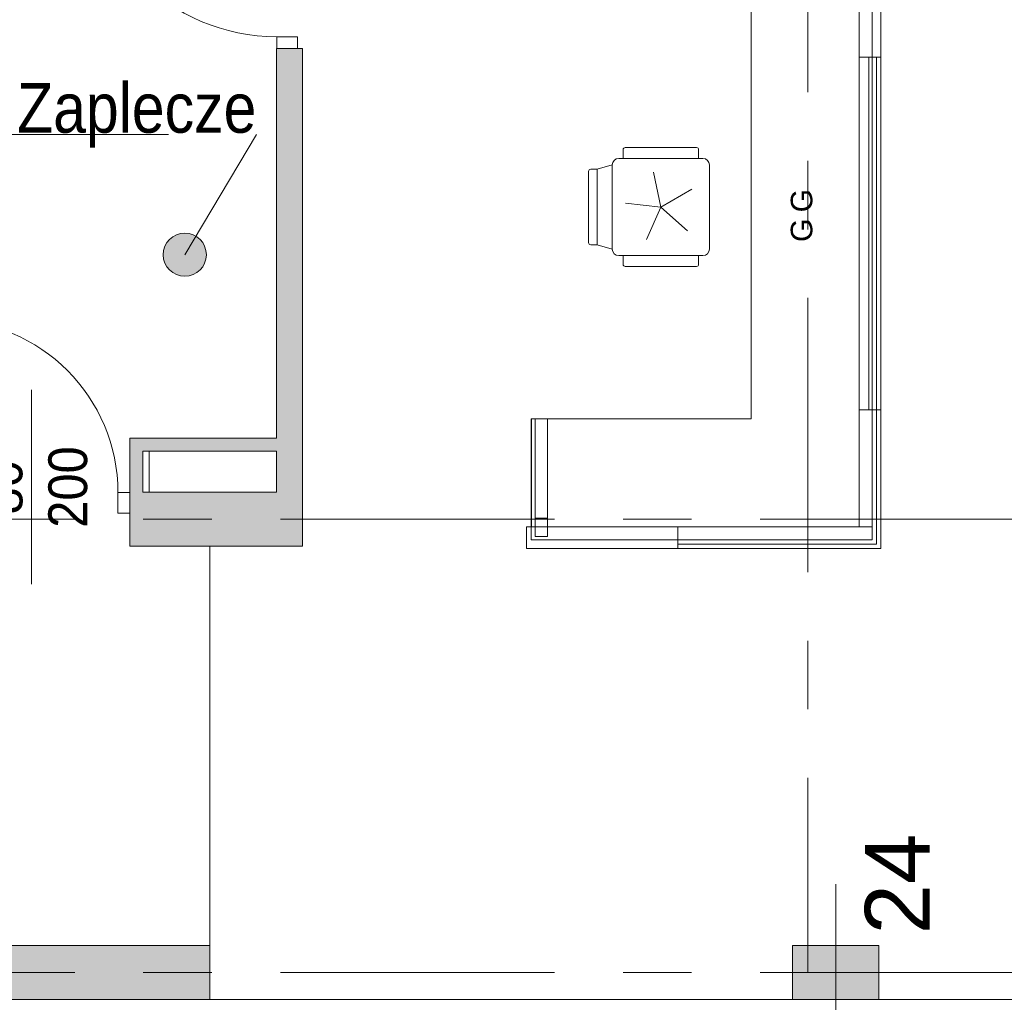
# Model space of a CAD drawing. Header units: centimetres. Extents: x -2574 to 3083, y -1 to 3760.
# Tile 28 of 58: x 209 to 665, y 2830 to 3285. Entities that reach past the tile are written whole.
import ezdxf

# ---------------------------------------------------------------- set-up
doc = ezdxf.new("R2010")
doc.units = ezdxf.units.CM
doc.linetypes.add('Oś', pattern=[222.25, 127, -31.75, 31.75, -31.75])
for name, color, linetype, lineweight in [('A-ANNO-NOTE', 131, 'Continuous', 13), ('A-AREA', 32, 'Continuous', 13), ('A-AREA-IDEN', 2, 'Continuous', 13), ('A-DETL-GENF', 92, 'Continuous', 9), ('A-DETL-MEDM', 33, 'Continuous', 13), ('A-DOOR', 31, 'Continuous', 13), ('A-FLOR', 192, 'Continuous', 13), ('A-WALL', 113, 'Continuous', 13), ('I-FURN', 30, 'Continuous', 9), ('S-GRID', 1, 'Continuous', 13), ('S-GRID-IDEN', 1, 'Continuous', 13)]:
    doc.layers.add(name, color=color, linetype=linetype, lineweight=lineweight)
doc.layers.add('A-WALL-PATT', color=111, linetype='Continuous', lineweight=13, plot=False)
doc.styles.add('Arial', font='arial.ttf', dxfattribs={"width": 0.9, "height": 18})
doc.styles.add('Arial_1', font='arial.ttf', dxfattribs={"height": 10})
doc.styles.add('Arial_4', font='arial.ttf', dxfattribs={"height": 30})
doc.styles.add('Arial_7', font='arial.ttf', dxfattribs={"width": 0.85, "height": 23})

msp = doc.modelspace()

# ---------------------------------------------------------------- linework, layer by layer
at = {"layer": 'A-ANNO-NOTE', "color": 251, "lineweight": 9}
msp.add_line((214.88, 3023.33), (214.88, 3113.33), dxfattribs=at)
at = {"layer": 'A-AREA', "color": 251, "lineweight": 9}
msp.add_line((297.38, 2855.83), (297.38, 3040.83), dxfattribs=at)
at = {"layer": 'A-AREA-IDEN', "color": 251, "lineweight": 9}
for p, q in [((118.32, 3231.48), (278.32, 3231.48)), ((285.84, 3175.85), (318.99, 3231.48))]:
    msp.add_line(p, q, dxfattribs=at)
msp.add_circle((285.84, 3175.85), 10, dxfattribs=at)
at = {"layer": 'A-AREA-IDEN', "color": 251, "linetype": 'Continuous', "lineweight": 9, "extrusion": (0, 0, -1)}
for points in [[(-278.77, 3182.92), (-280.29, 3167.53), (-280.29, 3184.16)], [(-280.29, 3184.16), (-282.01, 3166.61), (-282.01, 3185.08)], [(-280.29, 3184.16), (-280.29, 3167.53), (-282.01, 3166.61)], [(-282.01, 3185.08), (-283.89, 3166.04), (-283.89, 3185.65)], [(-282.01, 3185.08), (-282.01, 3166.61), (-283.89, 3166.04)], [(-283.89, 3185.65), (-285.84, 3165.85), (-285.84, 3185.85)], [(-283.89, 3185.65), (-283.89, 3166.04), (-285.84, 3165.85)], [(-285.84, 3185.85), (-285.84, 3165.85), (-287.79, 3166.04)], [(-285.84, 3185.85), (-287.79, 3166.04), (-287.79, 3185.65)], [(-287.79, 3185.65), (-287.79, 3166.04), (-289.67, 3166.61)], [(-287.79, 3185.65), (-289.67, 3166.61), (-289.67, 3185.08)], [(-289.67, 3185.08), (-289.67, 3166.61), (-291.4, 3167.53)], [(-289.67, 3185.08), (-291.4, 3167.53), (-291.4, 3184.16)], [(-291.4, 3184.16), (-291.4, 3167.53), (-292.91, 3168.77)], [(-291.4, 3184.16), (-292.91, 3168.77), (-292.91, 3182.92)], [(-276.03, 3177.8), (-276.6, 3172.02), (-276.6, 3179.67)], [(-276.6, 3179.67), (-277.53, 3170.29), (-277.53, 3181.4)], [(-276.6, 3179.67), (-276.6, 3172.02), (-277.53, 3170.29)], [(-277.53, 3181.4), (-278.77, 3168.77), (-278.77, 3182.92)], [(-277.53, 3181.4), (-277.53, 3170.29), (-278.77, 3168.77)], [(-278.77, 3182.92), (-278.77, 3168.77), (-280.29, 3167.53)], [(-292.91, 3182.92), (-292.91, 3168.77), (-294.16, 3170.29)], [(-292.91, 3182.92), (-294.16, 3170.29), (-294.16, 3181.4)], [(-294.16, 3181.4), (-294.16, 3170.29), (-295.08, 3172.02)], [(-294.16, 3181.4), (-295.08, 3172.02), (-295.08, 3179.67)], [(-295.08, 3179.67), (-295.08, 3172.02), (-295.65, 3173.89)], [(-295.08, 3179.67), (-295.65, 3173.89), (-295.65, 3177.8)], [(-276.03, 3173.89), (-276.03, 3177.8), (-275.84, 3175.85)], [(-276.03, 3177.8), (-276.03, 3173.89), (-276.6, 3172.02)], [(-295.65, 3177.8), (-295.65, 3173.89), (-295.84, 3175.85)]]:
    msp.add_solid(points, dxfattribs=at)
at = {"layer": 'A-DETL-GENF', "color": 251, "lineweight": 9}
for p, q in [((338.08, 3276.83), (328.53, 3276.83)), ((328.53, 3276.83), (328.53, 3271.33)), ((338.08, 3271.33), (338.08, 3276.83)), ((328.53, 3271.33), (338.08, 3271.33)), ((254.88, 3065.68), (260.38, 3065.68)), ((254.88, 3056.13), (254.88, 3065.68)), ((260.38, 3065.68), (260.38, 3056.13)), ((260.38, 3056.13), (254.88, 3056.13))]:
    msp.add_line(p, q, dxfattribs=at)
at = {"layer": 'A-DETL-MEDM', "color": 251, "lineweight": 9}
for p, q in [((338.08, 3276.83), (328.53, 3276.83)), ((328.53, 3276.83), (328.53, 3271.33)), ((338.08, 3271.33), (338.08, 3276.83)), ((328.53, 3271.33), (338.08, 3271.33)), ((254.88, 3056.13), (254.88, 3065.68)), ((254.88, 3065.68), (260.38, 3065.68)), ((260.38, 3065.68), (260.38, 3056.13)), ((260.38, 3056.13), (254.88, 3056.13))]:
    msp.add_line(p, q, dxfattribs=at)
at = {"layer": 'A-DOOR', "color": 251, "lineweight": 9}
for centre, radius, start, end in [((328.53, 3366.83), 90, 180, 270), ((174.88, 3065.68), 80, 0, 90)]:
    msp.add_arc(centre, radius, start, end, dxfattribs=at)
at = {"layer": 'A-FLOR', "color": 251, "lineweight": 9}
for p, q in [((297.38, 2830.83), (567.38, 2830.83)), ((607.38, 2830.83), (1167.38, 2830.83))]:
    msp.add_line(p, q, dxfattribs=at)
at = {"layer": 'A-WALL', "color": 251, "lineweight": 9}
for p, q in [((598.23, 3049.8), (598.23, 3491.33)), ((604.23, 3491.33), (604.23, 3049.8)), ((328.38, 3271.33), (328.38, 3090.83)), ((328.53, 3271.33), (328.38, 3271.33)), ((340.38, 3271.33), (338.08, 3271.33)), ((340.38, 3040.83), (340.38, 3271.33)), ((328.38, 3090.83), (260.38, 3090.83)), ((260.38, 3090.83), (260.38, 3065.68)), ((266.38, 3084.83), (328.38, 3084.83)), ((266.38, 3065.83), (266.38, 3084.83)), ((269.38, 3084.83), (269.38, 3065.83)), ((328.38, 3084.83), (328.38, 3065.83)), ((328.38, 3065.83), (266.38, 3065.83)), ((260.38, 3056.13), (260.38, 3040.83)), ((604.23, 3049.8), (598.23, 3049.8)), ((260.38, 3040.83), (340.38, 3040.83)), ((297.38, 2855.83), (-433.62, 2855.83)), ((297.38, 2830.83), (297.38, 2855.83)), ((607.38, 2855.83), (567.38, 2855.83)), ((567.38, 2855.83), (567.38, 2830.83)), ((607.38, 2830.83), (607.38, 2855.83)), ((-433.62, 2830.83), (297.38, 2830.83)), ((567.38, 2830.83), (607.38, 2830.83))]:
    msp.add_line(p, q, dxfattribs=at)
at = {"layer": 'A-WALL-PATT', "color": 251, "linetype": 'Continuous', "lineweight": 9, "extrusion": (0, 0, -1)}
for points in [[(-328.38, 3084.83), (-340.38, 3271.33), (-328.38, 3271.33)], [(-340.38, 3271.33), (-328.38, 3084.83), (-328.38, 3065.83)], [(-340.38, 3271.33), (-328.38, 3065.83), (-340.38, 3065.83)], [(-260.38, 3084.83), (-328.38, 3090.83), (-260.38, 3090.83)], [(-328.38, 3090.83), (-260.38, 3084.83), (-328.38, 3084.83)], [(-260.38, 3065.83), (-266.38, 3084.83), (-260.38, 3084.83)], [(-266.38, 3084.83), (-260.38, 3065.83), (-266.38, 3065.83)], [(-260.38, 3056.13), (-340.38, 3065.83), (-260.38, 3065.83)], [(-340.38, 3065.83), (-260.38, 3056.13), (-260.38, 3040.83)], [(-340.38, 3065.83), (-260.38, 3040.83), (-340.38, 3040.83)], [(-8.38, 2830.83), (-297.38, 2855.83), (-8.38, 2855.83)], [(-297.38, 2855.83), (-8.38, 2830.83), (-297.38, 2830.83)], [(-567.38, 2830.83), (-607.38, 2855.83), (-567.38, 2855.83)], [(-607.38, 2855.83), (-567.38, 2830.83), (-607.38, 2830.83)]]:
    msp.add_solid(points, dxfattribs=at)
at = {"layer": 'I-FURN', "color": 251, "lineweight": 9}
for p, q in [((598.23, 3453.6), (598.23, 3049.8)), ((598.23, 3103.98), (598.23, 3453.6)), ((608.23, 3039.8), (608.23, 3453.6)), ((608.23, 3453.6), (608.23, 3103.98)), ((548.23, 3449.12), (548.23, 3099.8)), ((548.23, 3099.8), (548.23, 3449.12)), ((598.23, 3267.39), (598.23, 3449.12)), ((598.23, 3449.12), (598.23, 3267.39)), ((548.23, 3444.78), (548.23, 3099.8)), ((548.23, 3099.8), (548.23, 3444.78)), ((604.23, 3267.39), (604.23, 3444.78)), ((602.73, 3267.39), (598.23, 3267.39)), ((598.23, 3103.98), (598.23, 3267.39)), ((598.23, 3267.39), (598.23, 3103.98)), ((602.73, 3267.39), (598.23, 3267.39)), ((598.23, 3267.39), (598.23, 3103.98)), ((598.23, 3103.98), (598.23, 3267.39)), ((598.23, 3267.39), (602.73, 3267.39)), ((598.23, 3103.98), (598.23, 3267.39)), ((598.23, 3267.39), (598.23, 3103.98)), ((608.23, 3267.39), (602.73, 3267.39)), ((602.73, 3103.98), (602.73, 3267.39)), ((602.73, 3267.39), (602.73, 3103.98)), ((604.23, 3267.39), (606.23, 3267.39)), ((604.23, 3103.98), (604.23, 3267.39)), ((606.23, 3267.39), (604.23, 3267.39)), ((604.23, 3267.39), (606.23, 3267.39)), ((606.23, 3267.39), (606.23, 3103.98)), ((606.23, 3103.98), (606.23, 3267.39)), ((608.23, 3267.39), (606.23, 3267.39)), ((606.23, 3103.98), (606.23, 3267.39)), ((606.23, 3267.39), (606.23, 3103.98)), ((608.23, 3267.39), (608.23, 3103.98)), ((608.23, 3103.98), (608.23, 3267.39)), ((488.87, 3220.45), (488.87, 3224.45)), ((489.87, 3225.45), (522.87, 3225.45)), ((523.87, 3220.45), (523.87, 3224.45)), ((486.87, 3220.45), (525.87, 3220.45)), ((476.87, 3215.45), (473.87, 3215.45)), ((483.87, 3217.45), (476.87, 3215.45)), ((476.87, 3180.45), (476.87, 3215.45)), ((483.87, 3178.45), (483.87, 3217.45)), ((528.87, 3217.45), (528.87, 3178.45)), ((472.87, 3181.45), (472.87, 3214.45)), ((502.94, 3214.09), (506.37, 3197.95)), ((506.37, 3197.95), (520.66, 3206.2)), ((506.37, 3197.95), (489.96, 3199.67)), ((499.66, 3182.87), (506.37, 3197.95)), ((506.37, 3197.95), (518.63, 3186.91)), ((473.87, 3180.45), (476.87, 3180.45)), ((476.87, 3180.45), (483.87, 3178.45)), ((525.87, 3175.45), (486.87, 3175.45)), ((488.87, 3175.45), (488.87, 3171.45)), ((523.87, 3175.45), (523.87, 3171.45)), ((522.87, 3170.45), (489.87, 3170.45)), ((608.23, 3103.98), (598.23, 3103.98)), ((602.73, 3103.98), (598.23, 3103.98)), ((598.23, 3103.98), (598.23, 3049.8)), ((598.23, 3103.98), (602.73, 3103.98)), ((602.73, 3103.98), (598.23, 3103.98)), ((598.23, 3049.8), (598.23, 3103.98)), ((598.23, 3103.98), (598.23, 3049.8)), ((608.23, 3103.98), (602.73, 3103.98)), ((604.23, 3043.8), (604.23, 3103.98)), ((606.23, 3103.98), (606.23, 3041.8)), ((606.23, 3041.8), (606.23, 3103.98)), ((606.23, 3041.8), (606.23, 3103.98)), ((606.23, 3103.98), (606.23, 3041.8)), ((608.23, 3039.8), (608.23, 3103.98)), ((446.4, 3099.8), (446.28, 3099.8)), ((446.28, 3099.8), (446.28, 3049.8)), ((446.28, 3049.8), (446.28, 3099.8)), ((446.28, 3099.8), (446.4, 3099.8)), ((548.23, 3099.8), (446.4, 3099.8)), ((446.4, 3099.8), (548.23, 3099.8)), ((548.23, 3099.8), (446.4, 3099.8)), ((446.4, 3099.8), (446.4, 3049.8)), ((446.4, 3049.8), (446.4, 3099.8)), ((446.4, 3099.8), (448.17, 3099.8)), ((448.17, 3099.8), (448.17, 3049.8)), ((453.9, 3099.8), (448.17, 3099.8)), ((448.17, 3053.8), (448.17, 3099.8)), ((453.9, 3049.8), (453.9, 3099.8)), ((453.9, 3099.8), (548.23, 3099.8)), ((453.9, 3053.8), (453.9, 3099.8)), ((453.9, 3053.8), (448.17, 3053.8)), ((453.9, 3053.8), (448.17, 3053.8)), ((448.17, 3049.8), (448.17, 3053.8)), ((453.9, 3049.8), (453.9, 3053.8)), ((598.23, 3049.8), (444.18, 3049.8)), ((444.18, 3049.8), (444.18, 3039.8)), ((444.18, 3039.8), (444.18, 3049.8)), ((444.18, 3049.8), (514.23, 3049.8)), ((446.28, 3049.8), (446.28, 3043.8)), ((446.28, 3043.8), (446.28, 3049.8)), ((446.4, 3049.8), (598.23, 3049.8)), ((448.17, 3049.8), (446.4, 3049.8)), ((448.17, 3049.8), (453.9, 3049.8)), ((448.17, 3045.3), (448.17, 3049.8)), ((448.17, 3049.8), (448.17, 3045.3)), ((598.23, 3049.8), (453.9, 3049.8)), ((453.9, 3049.8), (453.9, 3045.3)), ((453.9, 3045.3), (453.9, 3049.8)), ((514.23, 3049.8), (514.23, 3039.8)), ((598.23, 3049.8), (514.23, 3049.8)), ((514.23, 3043.8), (514.23, 3049.8)), ((604.23, 3049.8), (604.23, 3043.8)), ((604.23, 3049.8), (604.23, 3043.8)), ((604.23, 3043.8), (604.23, 3049.8)), ((446.28, 3043.8), (604.23, 3043.8)), ((514.23, 3043.8), (446.28, 3043.8)), ((453.9, 3045.3), (448.17, 3045.3)), ((453.9, 3045.3), (448.17, 3045.3)), ((514.23, 3041.8), (514.23, 3043.8)), ((604.23, 3043.8), (514.23, 3043.8)), ((604.23, 3043.8), (514.23, 3043.8)), ((514.23, 3043.8), (514.23, 3041.8)), ((514.23, 3041.8), (514.23, 3043.8)), ((514.23, 3043.8), (604.23, 3043.8)), ((444.18, 3039.8), (608.23, 3039.8)), ((514.23, 3039.8), (444.18, 3039.8)), ((514.22, 3041.8), (514.22, 3039.8)), ((514.23, 3039.8), (514.22, 3039.8)), ((514.22, 3039.8), (608.23, 3039.8)), ((606.23, 3041.8), (514.23, 3041.8)), ((514.23, 3041.8), (606.23, 3041.8)), ((514.23, 3041.8), (606.23, 3041.8)), ((606.23, 3041.8), (514.23, 3041.8))]:
    msp.add_line(p, q, dxfattribs=at)
for centre, radius, start, end in [((489.87, 3224.45), 1, 90, 180), ((522.87, 3224.45), 1, 0, 90), ((486.87, 3217.45), 3, 90, 180), ((525.87, 3217.45), 3, 0, 90), ((473.87, 3214.45), 1, 90, 180), ((473.87, 3181.45), 1, 180, 270), ((486.87, 3178.45), 3, 180, 270), ((525.87, 3178.45), 3, 270, 0), ((489.87, 3171.45), 1, 180, 270), ((522.87, 3171.45), 1, 270, 0)]:
    msp.add_arc(centre, radius, start, end, dxfattribs=at)
at = {"layer": 'S-GRID', "color": 251, "linetype": 'Oś', "lineweight": 9}
for p, q in [((574.38, 3600.33), (574.38, 2843.33)), ((-1225.62, 3053.33), (1897.1, 3053.33)), ((587.38, 2884.27), (587.38, 27.13)), ((-1225.62, 2843.33), (1859.41, 2843.33))]:
    msp.add_line(p, q, dxfattribs=at)

# ---------------------------------------------------------------- texts
at = {"layer": 'A-ANNO-NOTE', "color": 251, "lineweight": 9, "style": 'Arial_1'}
for p in [(576.53, 3195.47), (576.53, 3181.75)]:
    msp.add_text('G', height=10, rotation=90, dxfattribs=at).set_placement(p)
at = {"layer": 'A-ANNO-NOTE', "color": 251, "lineweight": 9, "style": 'Arial', "width": 0.9}
for s, p in [('200', (240.64, 3049.38)), ('200', (240.64, 3049.38)), ('80', (210.64, 3055.53))]:
    msp.add_text(s, height=18, rotation=90, dxfattribs=at).set_placement(p)
at = {"layer": 'A-AREA-IDEN', "color": 251, "lineweight": 9, "style": 'Arial_7', "width": 0.85}
msp.add_text('Zaplecze', height=23, dxfattribs=at).set_placement((208.2, 3232.36))
at = {"layer": 'S-GRID-IDEN', "color": 251, "lineweight": 9, "style": 'Arial_4'}
msp.add_text('24', height=30, rotation=90, dxfattribs=at).set_placement((630.88, 2861.04))

doc.saveas('drawing.dxf')
